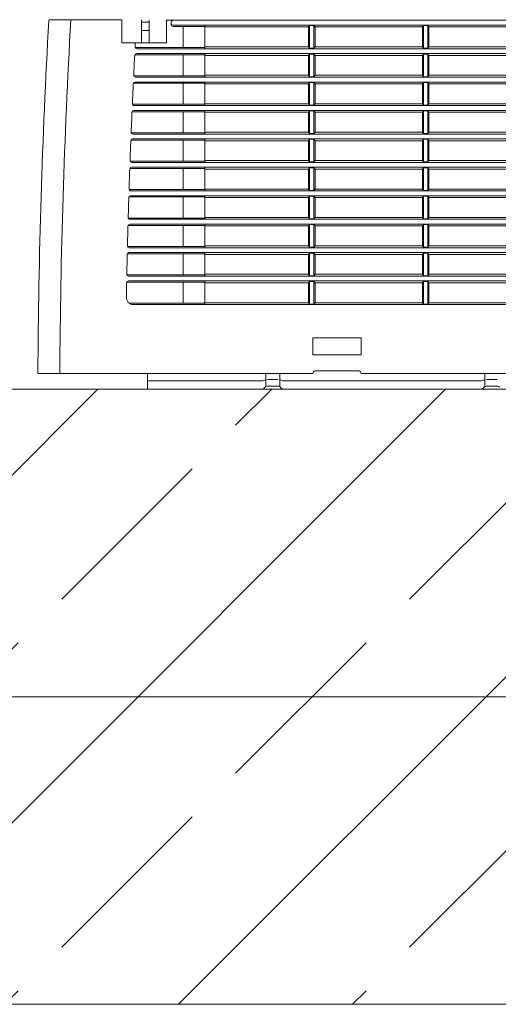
# Model space of a CAD drawing. Header units: millimetres. Extents: x -4612887 to -4536833, y -5457376 to -5415716.
# Tile 69 of 144: x -4579562 to -4579367, y -5442039 to -5441639. Entities that reach past the tile are written whole.
import ezdxf

# ---------------------------------------------------------------- set-up
doc = ezdxf.new("R2010")
doc.units = ezdxf.units.MM
doc.header["$MEASUREMENT"] = 0
doc.linetypes.add('Kropki i Kreski', pattern=[670.277762, 352.777767, -176.388884, 0, -141.111112])
for name, color, linetype, lineweight in [('is_KT-urzadzenia', 104, 'Continuous', 30), ('Osie', 8, 'Continuous', 18), ('Ściany wewnętrzne', 7, 'Continuous', 18)]:
    doc.layers.add(name, color=color, linetype=linetype, lineweight=lineweight)

msp = doc.modelspace()

# ---------------------------------------------------------------- hatches: boundary and pattern name
at = {"layer": 'Ściany wewnętrzne', "linetype": 'Continuous'}
h = msp.add_hatch(dxfattribs=at)
h.set_pattern_fill('BETON_ZBROJONY', color=8, style=0, pattern_type=2)
h.set_pattern_definition([(45, (-4559356.9, -5416807.61), (-70.71068, 70.71068), []), (45, (-4559392.25, -5416772.26), (-70.71068, 70.71068), [75, -25])])
h.paths.add_polyline_path([(-4581695.69, -5442039.1), (-4576375.69, -5442039.1), (-4576375.69, -5441939.1), (-4576375.69, -5441789.1), (-4581695.69, -5441789.1), (-4581695.69, -5441939.1)])

# ---------------------------------------------------------------- linework, layer by layer
at = {"layer": 'is_KT-urzadzenia', "linetype": 'Continuous', "lineweight": 9}
for p, q in [((-4579549.7, -5441638.91), (-4579520.32, -5441638.91)), ((-4579520.32, -5441638.91), (-4579520.32, -5441648.29)), ((-4579512.3, -5441638.91), (-4579512.3, -5441648.29)), ((-4579512.3, -5441639.9), (-4579509.18, -5441639.9)), ((-4579509.18, -5441638.91), (-4579509.18, -5441648.29)), ((-4579502.06, -5441639.16), (-4578609.02, -5441639.16)), ((-4579502.06, -5441639.16), (-4579502.06, -5441648.29)), ((-4579500.28, -5441640.14), (-4579500.28, -5441640.69)), ((-4579499.39, -5441641.13), (-4578611.69, -5441641.13)), ((-4579499.39, -5441641.64), (-4579486.47, -5441641.64)), ((-4579495.38, -5441641.64), (-4579495.38, -5441650.2)), ((-4579486.47, -5441641.13), (-4579486.47, -5441650.71)), ((-4579486.47, -5441641.87), (-4579444.38, -5441641.87)), ((-4579444.38, -5441641.87), (-4579443.93, -5441641.32)), ((-4579444.38, -5441641.87), (-4579444.38, -5441649.97)), ((-4579443.93, -5441641.32), (-4579443.93, -5441650.52)), ((-4579443.93, -5441641.32), (-4579442.15, -5441641.32)), ((-4579442.15, -5441641.32), (-4579441.71, -5441641.87)), ((-4579442.15, -5441641.32), (-4579442.15, -5441650.52)), ((-4579441.71, -5441641.87), (-4579398.06, -5441641.87)), ((-4579441.71, -5441649.97), (-4579441.71, -5441641.87)), ((-4579398.06, -5441641.87), (-4579397.61, -5441641.32)), ((-4579398.06, -5441641.87), (-4579398.06, -5441649.97)), ((-4579397.61, -5441641.32), (-4579397.61, -5441650.52)), ((-4579397.61, -5441641.32), (-4579395.83, -5441641.32)), ((-4579395.83, -5441641.32), (-4579395.38, -5441641.87)), ((-4579395.83, -5441641.32), (-4579395.83, -5441650.52)), ((-4579395.38, -5441641.87), (-4579351.73, -5441641.87)), ((-4579395.38, -5441649.97), (-4579395.38, -5441641.87)), ((-4579512.3, -5441643.35), (-4579509.18, -5441643.35)), ((-4579520.32, -5441648.29), (-4579502.06, -5441648.29)), ((-4579486.47, -5441649.97), (-4579444.38, -5441649.97)), ((-4579444.38, -5441649.97), (-4579443.93, -5441650.52)), ((-4579442.15, -5441650.52), (-4579441.71, -5441649.97)), ((-4579441.71, -5441649.97), (-4579398.06, -5441649.97)), ((-4579398.06, -5441649.97), (-4579397.61, -5441650.52)), ((-4579395.83, -5441650.52), (-4579395.38, -5441649.97)), ((-4579395.38, -5441649.97), (-4579351.73, -5441649.97)), ((-4579515.03, -5441653.19), (-4579486.47, -5441653.19)), ((-4579514.81, -5441650.2), (-4579486.47, -5441650.2)), ((-4579514.33, -5441652.68), (-4578596.75, -5441652.68)), ((-4579514.14, -5441650.71), (-4578596.94, -5441650.71)), ((-4579495.38, -5441653.19), (-4579495.38, -5441661.75)), ((-4579486.47, -5441652.68), (-4579486.47, -5441662.26)), ((-4579486.47, -5441653.43), (-4579444.38, -5441653.43)), ((-4579444.38, -5441653.43), (-4579443.93, -5441652.87)), ((-4579444.38, -5441653.43), (-4579444.38, -5441661.52)), ((-4579443.93, -5441650.52), (-4579442.15, -5441650.52)), ((-4579443.93, -5441652.87), (-4579443.93, -5441662.08)), ((-4579443.93, -5441652.87), (-4579442.15, -5441652.87)), ((-4579442.15, -5441652.87), (-4579441.71, -5441653.43)), ((-4579442.15, -5441652.87), (-4579442.15, -5441662.08)), ((-4579441.71, -5441653.43), (-4579398.06, -5441653.43)), ((-4579441.71, -5441661.52), (-4579441.71, -5441653.43)), ((-4579398.06, -5441653.43), (-4579397.61, -5441652.87)), ((-4579398.06, -5441653.43), (-4579398.06, -5441661.52)), ((-4579397.61, -5441650.52), (-4579395.83, -5441650.52)), ((-4579397.61, -5441652.87), (-4579397.61, -5441662.08)), ((-4579397.61, -5441652.87), (-4579395.83, -5441652.87)), ((-4579395.83, -5441652.87), (-4579395.38, -5441653.43)), ((-4579395.83, -5441652.87), (-4579395.83, -5441662.08)), ((-4579395.38, -5441653.43), (-4579351.73, -5441653.43)), ((-4579395.38, -5441661.52), (-4579395.38, -5441653.43)), ((-4579515.46, -5441661.75), (-4579486.47, -5441661.75)), ((-4579486.47, -5441661.52), (-4579444.38, -5441661.52)), ((-4579444.38, -5441661.52), (-4579443.93, -5441662.08)), ((-4579443.93, -5441662.08), (-4579442.15, -5441662.08)), ((-4579442.15, -5441662.08), (-4579441.71, -5441661.52)), ((-4579441.71, -5441661.52), (-4579398.06, -5441661.52)), ((-4579398.06, -5441661.52), (-4579397.61, -5441662.08)), ((-4579397.61, -5441662.08), (-4579395.83, -5441662.08)), ((-4579395.83, -5441662.08), (-4579395.38, -5441661.52)), ((-4579395.38, -5441661.52), (-4579351.73, -5441661.52)), ((-4579515.61, -5441664.75), (-4579486.47, -5441664.75)), ((-4579514.9, -5441664.24), (-4578596.17, -5441664.24)), ((-4579514.73, -5441662.26), (-4578596.35, -5441662.26)), ((-4579495.38, -5441664.75), (-4579495.38, -5441673.31)), ((-4579486.47, -5441664.24), (-4579486.47, -5441673.82)), ((-4579486.47, -5441664.98), (-4579444.38, -5441664.98)), ((-4579444.38, -5441664.98), (-4579443.93, -5441664.42)), ((-4579444.38, -5441664.98), (-4579444.38, -5441673.08)), ((-4579443.93, -5441664.42), (-4579443.93, -5441673.63)), ((-4579443.93, -5441664.42), (-4579442.15, -5441664.42)), ((-4579442.15, -5441664.42), (-4579442.15, -5441673.63)), ((-4579442.15, -5441664.42), (-4579441.71, -5441664.98)), ((-4579441.71, -5441664.98), (-4579398.06, -5441664.98)), ((-4579441.71, -5441673.08), (-4579441.71, -5441664.98)), ((-4579398.06, -5441664.98), (-4579397.61, -5441664.42)), ((-4579398.06, -5441664.98), (-4579398.06, -5441673.08)), ((-4579397.61, -5441664.42), (-4579397.61, -5441673.63)), ((-4579397.61, -5441664.42), (-4579395.83, -5441664.42)), ((-4579395.83, -5441664.42), (-4579395.83, -5441673.63)), ((-4579395.83, -5441664.42), (-4579395.38, -5441664.98)), ((-4579395.38, -5441664.98), (-4579351.73, -5441664.98)), ((-4579395.38, -5441673.08), (-4579395.38, -5441664.98)), ((-4579516, -5441673.31), (-4579486.47, -5441673.31)), ((-4579515.28, -5441673.82), (-4578595.8, -5441673.82)), ((-4579486.47, -5441673.08), (-4579444.38, -5441673.08)), ((-4579444.38, -5441673.08), (-4579443.93, -5441673.63)), ((-4579443.93, -5441673.63), (-4579442.15, -5441673.63)), ((-4579442.15, -5441673.63), (-4579441.71, -5441673.08)), ((-4579441.71, -5441673.08), (-4579398.06, -5441673.08)), ((-4579398.06, -5441673.08), (-4579397.61, -5441673.63)), ((-4579397.61, -5441673.63), (-4579395.83, -5441673.63)), ((-4579395.83, -5441673.63), (-4579395.38, -5441673.08)), ((-4579395.38, -5441673.08), (-4579351.73, -5441673.08)), ((-4579516.14, -5441676.3), (-4579486.47, -5441676.3)), ((-4579515.43, -5441675.79), (-4578595.65, -5441675.79)), ((-4579495.38, -5441676.3), (-4579495.38, -5441684.86)), ((-4579486.47, -5441675.79), (-4579486.47, -5441685.37)), ((-4579486.47, -5441676.53), (-4579444.38, -5441676.53)), ((-4579444.38, -5441676.53), (-4579443.93, -5441675.98)), ((-4579444.38, -5441676.53), (-4579444.38, -5441684.63)), ((-4579443.93, -5441675.98), (-4579443.93, -5441685.18)), ((-4579443.93, -5441675.98), (-4579442.15, -5441675.98)), ((-4579442.15, -5441675.98), (-4579441.71, -5441676.53)), ((-4579442.15, -5441675.98), (-4579442.15, -5441685.18)), ((-4579441.71, -5441676.53), (-4579398.06, -5441676.53)), ((-4579441.71, -5441684.63), (-4579441.71, -5441676.53)), ((-4579398.06, -5441676.53), (-4579397.61, -5441675.98)), ((-4579398.06, -5441676.53), (-4579398.06, -5441684.63)), ((-4579397.61, -5441675.98), (-4579397.61, -5441685.18)), ((-4579397.61, -5441675.98), (-4579395.83, -5441675.98)), ((-4579395.83, -5441675.98), (-4579395.38, -5441676.53)), ((-4579395.83, -5441675.98), (-4579395.83, -5441685.18)), ((-4579395.38, -5441676.53), (-4579351.73, -5441676.53)), ((-4579395.38, -5441684.63), (-4579395.38, -5441676.53)), ((-4579516.5, -5441684.86), (-4579486.47, -5441684.86)), ((-4579515.77, -5441685.37), (-4578595.31, -5441685.37)), ((-4579486.47, -5441684.63), (-4579444.38, -5441684.63)), ((-4579444.38, -5441684.63), (-4579443.93, -5441685.18)), ((-4579443.93, -5441685.18), (-4579442.15, -5441685.18)), ((-4579442.15, -5441685.18), (-4579441.71, -5441684.63)), ((-4579441.71, -5441684.63), (-4579398.06, -5441684.63)), ((-4579398.06, -5441684.63), (-4579397.61, -5441685.18)), ((-4579397.61, -5441685.18), (-4579395.83, -5441685.18)), ((-4579395.83, -5441685.18), (-4579395.38, -5441684.63)), ((-4579395.38, -5441684.63), (-4579351.73, -5441684.63)), ((-4579516.62, -5441687.85), (-4579486.47, -5441687.85)), ((-4579515.92, -5441687.34), (-4578595.16, -5441687.34)), ((-4579495.38, -5441687.85), (-4579495.38, -5441696.41)), ((-4579486.47, -5441687.34), (-4579486.47, -5441696.92)), ((-4579486.47, -5441688.08), (-4579444.38, -5441688.08)), ((-4579444.38, -5441688.08), (-4579443.93, -5441687.53)), ((-4579444.38, -5441688.08), (-4579444.38, -5441696.18)), ((-4579443.93, -5441687.53), (-4579443.93, -5441696.74)), ((-4579443.93, -5441687.53), (-4579442.15, -5441687.53)), ((-4579442.15, -5441687.53), (-4579442.15, -5441696.74)), ((-4579442.15, -5441687.53), (-4579441.71, -5441688.08)), ((-4579441.71, -5441696.18), (-4579441.71, -5441688.08)), ((-4579441.71, -5441688.08), (-4579398.06, -5441688.08)), ((-4579398.06, -5441688.08), (-4579397.61, -5441687.53)), ((-4579398.06, -5441688.08), (-4579398.06, -5441696.18)), ((-4579397.61, -5441687.53), (-4579397.61, -5441696.74)), ((-4579397.61, -5441687.53), (-4579395.83, -5441687.53)), ((-4579395.83, -5441687.53), (-4579395.83, -5441696.74)), ((-4579395.83, -5441687.53), (-4579395.38, -5441688.08)), ((-4579395.38, -5441696.18), (-4579395.38, -5441688.08)), ((-4579395.38, -5441688.08), (-4579351.73, -5441688.08)), ((-4579516.94, -5441696.41), (-4579486.47, -5441696.41)), ((-4579516.22, -5441696.92), (-4578594.86, -5441696.92)), ((-4579486.47, -5441696.18), (-4579444.38, -5441696.18)), ((-4579444.38, -5441696.18), (-4579443.93, -5441696.74)), ((-4579443.93, -5441696.74), (-4579442.15, -5441696.74)), ((-4579442.15, -5441696.74), (-4579441.71, -5441696.18)), ((-4579441.71, -5441696.18), (-4579398.06, -5441696.18)), ((-4579398.06, -5441696.18), (-4579397.61, -5441696.74)), ((-4579397.61, -5441696.74), (-4579395.83, -5441696.74)), ((-4579395.83, -5441696.74), (-4579395.38, -5441696.18)), ((-4579395.38, -5441696.18), (-4579351.73, -5441696.18)), ((-4579517.05, -5441699.41), (-4579486.47, -5441699.41)), ((-4579516.35, -5441698.9), (-4578594.73, -5441698.9)), ((-4579495.38, -5441699.41), (-4579495.38, -5441707.97)), ((-4579486.47, -5441698.9), (-4579486.47, -5441708.48)), ((-4579486.47, -5441699.64), (-4579444.38, -5441699.64)), ((-4579444.38, -5441699.64), (-4579443.93, -5441699.08)), ((-4579444.38, -5441699.64), (-4579444.38, -5441707.73)), ((-4579443.93, -5441699.08), (-4579443.93, -5441708.29)), ((-4579443.93, -5441699.08), (-4579442.15, -5441699.08)), ((-4579442.15, -5441699.08), (-4579441.71, -5441699.64)), ((-4579442.15, -5441699.08), (-4579442.15, -5441708.29)), ((-4579441.71, -5441699.64), (-4579398.06, -5441699.64)), ((-4579441.71, -5441707.73), (-4579441.71, -5441699.64)), ((-4579398.06, -5441699.64), (-4579397.61, -5441699.08)), ((-4579398.06, -5441699.64), (-4579398.06, -5441707.73)), ((-4579397.61, -5441699.08), (-4579397.61, -5441708.29)), ((-4579397.61, -5441699.08), (-4579395.83, -5441699.08)), ((-4579395.83, -5441699.08), (-4579395.38, -5441699.64)), ((-4579395.83, -5441699.08), (-4579395.83, -5441708.29)), ((-4579395.38, -5441699.64), (-4579351.73, -5441699.64)), ((-4579395.38, -5441707.73), (-4579395.38, -5441699.64)), ((-4579517.34, -5441707.97), (-4579486.47, -5441707.97)), ((-4579516.62, -5441708.48), (-4578594.46, -5441708.48)), ((-4579486.47, -5441707.73), (-4579444.38, -5441707.73)), ((-4579444.38, -5441707.73), (-4579443.93, -5441708.29)), ((-4579443.93, -5441708.29), (-4579442.15, -5441708.29)), ((-4579442.15, -5441708.29), (-4579441.71, -5441707.73)), ((-4579441.71, -5441707.73), (-4579398.06, -5441707.73)), ((-4579398.06, -5441707.73), (-4579397.61, -5441708.29)), ((-4579397.61, -5441708.29), (-4579395.83, -5441708.29)), ((-4579395.83, -5441708.29), (-4579395.38, -5441707.73)), ((-4579395.38, -5441707.73), (-4579351.73, -5441707.73)), ((-4579517.44, -5441710.96), (-4579486.47, -5441710.96)), ((-4579516.74, -5441710.45), (-4578594.34, -5441710.45)), ((-4579495.38, -5441710.96), (-4579495.38, -5441719.52)), ((-4579486.47, -5441710.45), (-4579486.47, -5441720.03)), ((-4579486.47, -5441711.19), (-4579444.38, -5441711.19)), ((-4579444.38, -5441711.19), (-4579443.93, -5441710.64)), ((-4579444.38, -5441711.19), (-4579444.38, -5441719.29)), ((-4579443.93, -5441710.64), (-4579443.93, -5441719.84)), ((-4579443.93, -5441710.64), (-4579442.15, -5441710.64)), ((-4579442.15, -5441710.64), (-4579441.71, -5441711.19)), ((-4579442.15, -5441710.64), (-4579442.15, -5441719.84)), ((-4579441.71, -5441711.19), (-4579398.06, -5441711.19)), ((-4579441.71, -5441719.29), (-4579441.71, -5441711.19)), ((-4579398.06, -5441711.19), (-4579397.61, -5441710.64)), ((-4579398.06, -5441711.19), (-4579398.06, -5441719.29)), ((-4579397.61, -5441710.64), (-4579397.61, -5441719.84)), ((-4579397.61, -5441710.64), (-4579395.83, -5441710.64)), ((-4579395.83, -5441710.64), (-4579395.38, -5441711.19)), ((-4579395.83, -5441710.64), (-4579395.83, -5441719.84)), ((-4579395.38, -5441711.19), (-4579351.73, -5441711.19)), ((-4579395.38, -5441719.29), (-4579395.38, -5441711.19)), ((-4579517.7, -5441719.52), (-4579486.47, -5441719.52)), ((-4579517.07, -5441722), (-4578594.01, -5441722)), ((-4579516.98, -5441720.03), (-4578594.1, -5441720.03)), ((-4579486.47, -5441719.29), (-4579444.38, -5441719.29)), ((-4579486.47, -5441722), (-4579486.47, -5441731.58)), ((-4579444.38, -5441719.29), (-4579443.93, -5441719.84)), ((-4579443.93, -5441719.84), (-4579442.15, -5441719.84)), ((-4579442.15, -5441719.84), (-4579441.71, -5441719.29)), ((-4579441.71, -5441719.29), (-4579398.06, -5441719.29)), ((-4579398.06, -5441719.29), (-4579397.61, -5441719.84)), ((-4579397.61, -5441719.84), (-4579395.83, -5441719.84)), ((-4579395.83, -5441719.84), (-4579395.38, -5441719.29)), ((-4579395.38, -5441719.29), (-4579351.73, -5441719.29)), ((-4579517.78, -5441722.51), (-4579486.47, -5441722.51)), ((-4579495.38, -5441722.51), (-4579495.38, -5441731.07)), ((-4579486.47, -5441722.74), (-4579444.38, -5441722.74)), ((-4579444.38, -5441722.74), (-4579443.93, -5441722.19)), ((-4579444.38, -5441722.74), (-4579444.38, -5441730.84)), ((-4579443.93, -5441722.19), (-4579443.93, -5441731.4)), ((-4579443.93, -5441722.19), (-4579442.15, -5441722.19)), ((-4579442.15, -5441722.19), (-4579442.15, -5441731.4)), ((-4579442.15, -5441722.19), (-4579441.71, -5441722.74)), ((-4579441.71, -5441722.74), (-4579398.06, -5441722.74)), ((-4579441.71, -5441730.84), (-4579441.71, -5441722.74)), ((-4579398.06, -5441722.74), (-4579397.61, -5441722.19)), ((-4579398.06, -5441722.74), (-4579398.06, -5441730.84)), ((-4579397.61, -5441722.19), (-4579397.61, -5441731.4)), ((-4579397.61, -5441722.19), (-4579395.83, -5441722.19)), ((-4579395.83, -5441722.19), (-4579395.83, -5441731.4)), ((-4579395.83, -5441722.19), (-4579395.38, -5441722.74)), ((-4579395.38, -5441730.84), (-4579395.38, -5441722.74)), ((-4579395.38, -5441722.74), (-4579351.73, -5441722.74)), ((-4579518.07, -5441734.07), (-4579486.47, -5441734.07)), ((-4579518, -5441731.07), (-4579486.47, -5441731.07)), ((-4579517.36, -5441733.56), (-4578593.71, -5441733.56)), ((-4579517.28, -5441731.58), (-4578593.8, -5441731.58)), ((-4579495.38, -5441734.07), (-4579495.38, -5441742.63)), ((-4579486.47, -5441730.84), (-4579444.38, -5441730.84)), ((-4579486.47, -5441733.56), (-4579486.47, -5441743.13)), ((-4579444.38, -5441730.84), (-4579443.93, -5441731.4)), ((-4579444.38, -5441734.3), (-4579443.93, -5441733.74)), ((-4579443.93, -5441731.4), (-4579442.15, -5441731.4)), ((-4579443.93, -5441733.74), (-4579443.93, -5441742.95)), ((-4579443.93, -5441733.74), (-4579442.15, -5441733.74)), ((-4579442.15, -5441731.4), (-4579441.71, -5441730.84)), ((-4579442.15, -5441733.74), (-4579441.71, -5441734.3)), ((-4579442.15, -5441733.74), (-4579442.15, -5441742.95)), ((-4579441.71, -5441730.84), (-4579398.06, -5441730.84)), ((-4579398.06, -5441730.84), (-4579397.61, -5441731.4)), ((-4579398.06, -5441734.3), (-4579397.61, -5441733.74)), ((-4579397.61, -5441731.4), (-4579395.83, -5441731.4)), ((-4579397.61, -5441733.74), (-4579397.61, -5441742.95)), ((-4579397.61, -5441733.74), (-4579395.83, -5441733.74)), ((-4579395.83, -5441731.4), (-4579395.38, -5441730.84)), ((-4579395.83, -5441733.74), (-4579395.38, -5441734.3)), ((-4579395.83, -5441733.74), (-4579395.83, -5441742.95)), ((-4579395.38, -5441730.84), (-4579351.73, -5441730.84)), ((-4579486.47, -5441734.3), (-4579444.38, -5441734.3)), ((-4579444.38, -5441734.3), (-4579444.38, -5441742.39)), ((-4579441.71, -5441734.3), (-4579398.06, -5441734.3)), ((-4579441.71, -5441742.39), (-4579441.71, -5441734.3)), ((-4579398.06, -5441734.3), (-4579398.06, -5441742.39)), ((-4579395.38, -5441734.3), (-4579351.73, -5441734.3)), ((-4579395.38, -5441742.39), (-4579395.38, -5441734.3)), ((-4579518.32, -5441745.62), (-4579486.47, -5441745.62)), ((-4579518.26, -5441742.63), (-4579486.47, -5441742.63)), ((-4579517.61, -5441745.11), (-4578593.47, -5441745.11)), ((-4579517.54, -5441743.13), (-4578593.54, -5441743.13)), ((-4579495.38, -5441745.62), (-4579495.38, -5441754.18)), ((-4579486.47, -5441742.39), (-4579444.38, -5441742.39)), ((-4579486.47, -5441745.11), (-4579486.47, -5441754.69)), ((-4579486.47, -5441745.85), (-4579444.38, -5441745.85)), ((-4579444.38, -5441742.39), (-4579443.93, -5441742.95)), ((-4579444.38, -5441745.85), (-4579443.93, -5441745.29)), ((-4579444.38, -5441745.85), (-4579444.38, -5441753.95)), ((-4579443.93, -5441742.95), (-4579442.15, -5441742.95)), ((-4579443.93, -5441745.29), (-4579443.93, -5441754.5)), ((-4579443.93, -5441745.29), (-4579442.15, -5441745.29)), ((-4579442.15, -5441742.95), (-4579441.71, -5441742.39)), ((-4579442.15, -5441745.29), (-4579442.15, -5441754.5)), ((-4579442.15, -5441745.29), (-4579441.71, -5441745.85)), ((-4579441.71, -5441742.39), (-4579398.06, -5441742.39)), ((-4579441.71, -5441745.85), (-4579398.06, -5441745.85)), ((-4579441.71, -5441753.95), (-4579441.71, -5441745.85)), ((-4579398.06, -5441742.39), (-4579397.61, -5441742.95)), ((-4579398.06, -5441745.85), (-4579397.61, -5441745.29)), ((-4579398.06, -5441745.85), (-4579398.06, -5441753.95)), ((-4579397.61, -5441742.95), (-4579395.83, -5441742.95)), ((-4579397.61, -5441745.29), (-4579397.61, -5441754.5)), ((-4579397.61, -5441745.29), (-4579395.83, -5441745.29)), ((-4579395.83, -5441742.95), (-4579395.38, -5441742.39)), ((-4579395.83, -5441745.29), (-4579395.83, -5441754.5)), ((-4579395.83, -5441745.29), (-4579395.38, -5441745.85)), ((-4579395.38, -5441742.39), (-4579351.73, -5441742.39)), ((-4579395.38, -5441745.85), (-4579351.73, -5441745.85)), ((-4579395.38, -5441753.95), (-4579395.38, -5441745.85)), ((-4579486.47, -5441753.95), (-4579444.38, -5441753.95)), ((-4579444.38, -5441753.95), (-4579443.93, -5441754.5)), ((-4579442.15, -5441754.5), (-4579441.71, -5441753.95)), ((-4579441.71, -5441753.95), (-4579398.06, -5441753.95)), ((-4579398.06, -5441753.95), (-4579397.61, -5441754.5)), ((-4579395.83, -5441754.5), (-4579395.38, -5441753.95)), ((-4579395.38, -5441753.95), (-4579351.73, -5441753.95)), ((-4579517.25, -5441754.18), (-4579486.47, -5441754.18)), ((-4579515.75, -5441754.69), (-4578595.33, -5441754.69)), ((-4579443.93, -5441754.5), (-4579442.15, -5441754.5)), ((-4579397.61, -5441754.5), (-4579395.83, -5441754.5)), ((-4579423, -5441768.26), (-4579442.6, -5441768.26)), ((-4579442.6, -5441768.26), (-4579442.6, -5441775.18)), ((-4579423, -5441768.26), (-4579423, -5441775.18)), ((-4579423, -5441775.18), (-4579442.6, -5441775.18)), ((-4579423.89, -5441781.69), (-4579441.71, -5441781.69)), ((-4579442.6, -5441782.68), (-4579554.41, -5441782.68)), ((-4579509.78, -5441782.68), (-4579509.78, -5441789.1)), ((-4579509.78, -5441785.67), (-4579463.08, -5441785.67)), ((-4579462.29, -5441785.47), (-4579461.77, -5441785.18)), ((-4579461.77, -5441782.68), (-4579461.77, -5441787.91)), ((-4579461.07, -5441785.18), (-4579456.77, -5441785.18)), ((-4579456.07, -5441782.68), (-4579456.07, -5441787.91)), ((-4579456.07, -5441785.18), (-4579455.55, -5441785.47)), ((-4579454.76, -5441785.67), (-4579374, -5441785.67)), ((-4579121.46, -5441782.68), (-4579423, -5441782.68)), ((-4579373.2, -5441785.47), (-4579372.69, -5441785.18)), ((-4579372.69, -5441782.68), (-4579372.69, -5441787.91)), ((-4579371.99, -5441785.18), (-4579367.69, -5441785.18)), ((-4579509.78, -5441789.1), (-4579463.49, -5441789.1)), ((-4579462.13, -5441788.39), (-4579462.04, -5441788.27)), ((-4579461.35, -5441787.91), (-4579456.49, -5441787.91)), ((-4579455.71, -5441788.39), (-4579455.8, -5441788.27)), ((-4579454.34, -5441789.1), (-4579374.41, -5441789.1)), ((-4579373.04, -5441788.39), (-4579372.96, -5441788.27)), ((-4579372.27, -5441787.91), (-4579367.4, -5441787.91))]:
    msp.add_line(p, q, dxfattribs=at)
at = {"layer": 'is_KT-urzadzenia', "linetype": 'Continuous', "lineweight": 9, "extrusion": (0, 0, -1)}
for centre, major_axis, ratio, start_param, end_param in [((-4577238.35, -5441799), (0, 2567.34), 0.902143, -1.564439, -1.508507), ((-4579549.7, -5441639.21), (0, 0.296), 0.902143, -1.508512, -0.000005), ((-4577238.35, -5441799), (0, 2557.46), 0.902143, -1.564414, -1.508157), ((-4579499.39, -5441640.14), (0, 0.987), 0.902143, 3.141593, 6.283185), ((-4579499.39, -5441640.65), (0, 0.987), 0.902143, 3.141593, 4.712389), ((-4579514.14, -5441649.92), (0, 0.79), 0.902143, 3.141593, 4.771418), ((-4577238.36, -5441799.01), (0, 2527.84), 0.902142, -1.511765, -1.511138), ((-4577238.35, -5441799), (0, 2527.84), 0.902143, -1.516346, -1.513176), ((-4579514.33, -5441653.47), (0, 0.79), 0.902143, -1.513172, 0.000005), ((-4579514.73, -5441661.47), (0, 0.79), 0.902143, 3.14159, 4.766836), ((-4577238.35, -5441799), (0, 2527.84), 0.902143, -1.520925, -1.517756), ((-4579514.9, -5441665.03), (0, 0.79), 0.902143, -1.517754, 0.000001), ((-4579515.28, -5441673.03), (0, 0.79), 0.902143, 3.141595, 4.762264), ((-4577238.35, -5441799), (0, 2527.84), 0.902143, -1.525501, -1.522333), ((-4579515.43, -5441676.58), (0, 0.79), 0.902143, -1.52233, 0.000003), ((-4579515.77, -5441684.58), (0, 0.79), 0.902143, 3.14159, 4.757681), ((-4577238.35, -5441799), (0, 2527.84), 0.902143, -1.530077, -1.526909), ((-4579515.92, -5441688.13), (0, 0.79), 0.902143, -1.526908, 0.000001), ((-4579516.22, -5441696.13), (0, 0.79), 0.902143, 3.141593, 4.753108), ((-4577238.35, -5441799), (0, 2527.84), 0.902143, -1.534653, -1.531486), ((-4579516.35, -5441699.69), (0, 0.79), 0.902143, -1.531487, -0.000002), ((-4579516.62, -5441707.69), (0, 0.79), 0.902143, 3.141598, 4.748538), ((-4577238.35, -5441799), (0, 2527.84), 0.902143, -1.539227, -1.53606), ((-4579516.74, -5441711.24), (0, 0.79), 0.902143, -1.536061, -0.000001), ((-4579517.07, -5441722.79), (0, 0.79), 0.902143, -1.540629, 0.000005), ((-4579516.98, -5441719.24), (0, 0.79), 0.902143, 3.141593, 4.743958), ((-4577238.35, -5441799), (0, 2527.84), 0.902143, -1.543801, -1.540635), ((-4579517.36, -5441734.35), (0, 0.79), 0.902143, -1.545212, -0.000004), ((-4579517.28, -5441730.79), (0, 0.79), 0.902143, 3.141589, 4.739381), ((-4577238.35, -5441799), (0, 2527.84), 0.902143, -1.548373, -1.545207), ((-4577238.35, -5441799), (0, 2527.84), 0.902143, -1.552071, -1.549781), ((-4579517.61, -5441745.9), (0, 0.79), 0.902143, -1.549784, -0.000003), ((-4579517.54, -5441742.34), (0, 0.79), 0.902143, 3.141594, 4.734813), ((-4579515.75, -5441751.72), (0, 2.96), 0.902143, 3.141593, 4.731115), ((-4579441.71, -5441782.68), (0, 0.987), 0.902143, -1.570796, 0), ((-4579423.89, -5441782.68), (0, 0.987), 0.902143, 0, 1.570796), ((-4579463.08, -5441783.7), (0, 1.97), 0.902143, 2.680303, 3.141593), ((-4579454.76, -5441783.7), (0, 1.97), 0.902143, 3.14159, 3.60288), ((-4579374, -5441783.7), (0, 1.97), 0.902143, 2.680303, 3.141593), ((-4579463.49, -5441787.12), (0, 1.97), 0.902143, 2.265537, 3.141595), ((-4579461.35, -5441788.9), (0, 0.987), 0.902143, -0.876063, -0.000005), ((-4579456.49, -5441788.9), (0, 0.987), 0.902143, 0.000005, 0.876063), ((-4579454.34, -5441787.12), (0, 1.97), 0.902143, 3.141593, 4.017651), ((-4579374.41, -5441787.12), (0, 1.97), 0.902143, 2.265537, 3.141595), ((-4579372.27, -5441788.9), (0, 0.987), 0.902143, -0.876063, -0.000005), ((-4579367.4, -5441788.9), (0, 0.987), 0.902143, 0.000005, 0.876063)]:
    msp.add_ellipse(centre, major_axis=major_axis, ratio=ratio, start_param=start_param, end_param=end_param, dxfattribs=at)
at = {"layer": 'Osie', "color": 8, "linetype": 'Kropki i Kreski'}
msp.add_line((-4551857.05, -5441914.1), (-4607179.45, -5441914.1), dxfattribs=at)
at = {"layer": 'Ściany wewnętrzne', "color": 8, "linetype": 'Continuous', "flags": 128}
for points in [[(-4576375.69, -5441789.1), (-4581695.69, -5441789.1)], [(-4581695.69, -5442039.1), (-4576375.69, -5442039.1)]]:
    msp.add_lwpolyline(points, dxfattribs=at)

doc.saveas('drawing.dxf')
